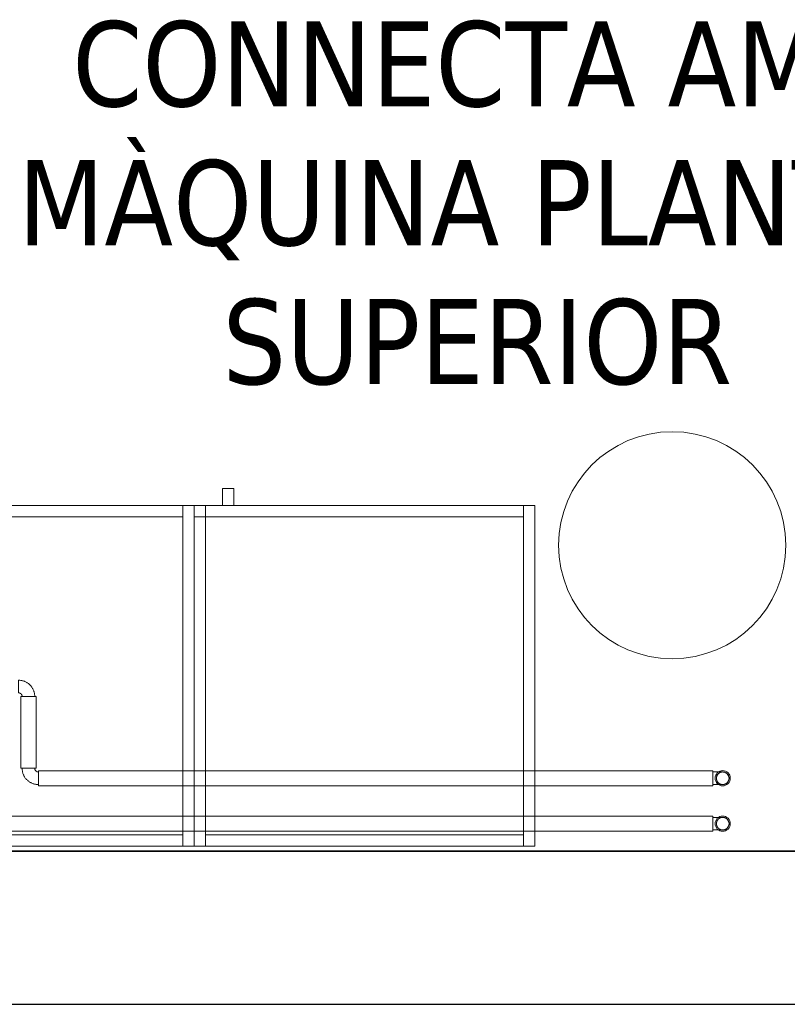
# Model space of a CAD drawing. Header units: metres. Extents: x 397.7 to 427.5, y 12.5 to 28.4.
# Tile 5 of 79: x 404.7 to 406, y 12.8 to 14.6. Entities that reach past the tile are written whole.
import ezdxf

# ---------------------------------------------------------------- set-up
doc = ezdxf.new("R2010")
doc.units = ezdxf.units.M
doc.layers.add('01_SUELOS', color=7, linetype='Continuous', lineweight=25, true_color=0x007f00)
for name, color, linetype, lineweight in [('02_MOBILIARIO', 7, 'Continuous', 18), ('A-COLS-____-MCUT', 7, 'Continuous', 18), ('A-COLS-____-OTLN', 7, 'Continuous', 18), ('A-DETL-____-MBND', 7, 'Continuous', 18), ('A-WALL-____-MCUT', 7, 'Continuous', 25), ('A-WALL-____-OTLN', 7, 'Continuous', 25), ('G-____-____-TEXT', 7, 'Continuous', 30), ('Mobiliario', 7, 'Continuous', 18), ('P-PIPE-____-OTLN', 7, 'Continuous', 18)]:
    doc.layers.add(name, color=color, linetype=linetype, lineweight=lineweight)
doc.styles.add('Tahoma_4', font='tahoma.ttf', dxfattribs={"height": 0.15})

# ---------------------------------------------------------------- blocks, each defined once
blk = doc.blocks.new('Family - Armai 60x60x60_P4-153860-07_CLI_AIGUA_P4')
at = {"layer": 'A-DETL-____-MBND', "color": 253, "true_color": 0xaaaaaa}
for p, q in [((0.05, 0.6), (0.05, 0.63)), ((0.05, 0.63), (0.07, 0.63)), ((0.05, 0.6), (0.05, 0.63)), ((0.07, 0.63), (0.05, 0.63)), ((0.07, 0.63), (0.07, 0.6)), ((0.07, 0.6), (0.07, 0.63)), ((0, 0.6), (0.6, 0.6)), ((0.6, 0.6), (0, 0.6)), ((0, 0), (0, 0.6)), ((0, 0.6), (0, 0)), ((0, 0.6), (0.02, 0.6)), ((0.02, 0.6), (0, 0.6)), ((0, 0), (0, 0.6)), ((0, 0.6), (0, 0)), ((0, 0.58), (0, 0.6)), ((0, 0.6), (0, 0.58)), ((0, 0.6), (0.02, 0.6)), ((0.02, 0.6), (0, 0.6)), ((0, 0.6), (0.6, 0.6)), ((0.6, 0.6), (0, 0.6)), ((0, 0), (0, 0.6)), ((0, 0.6), (0, 0)), ((0.02, 0.58), (0.02, 0.6)), ((0.02, 0.6), (0.58, 0.6)), ((0.02, 0.58), (0.02, 0.6)), ((0.58, 0.6), (0.02, 0.6)), ((0.02, 0.6), (0.02, 0)), ((0.02, 0), (0.02, 0.6)), ((0.02, 0.6), (0.02, 0.58)), ((0.02, 0.6), (0.02, 0.58)), ((0.07, 0.6), (0.05, 0.6)), ((0.05, 0.6), (0.07, 0.6)), ((0.58, 0.6), (0.6, 0.6)), ((0.6, 0.6), (0.58, 0.6)), ((0.58, 0), (0.58, 0.6)), ((0.58, 0.6), (0.58, 0)), ((0.58, 0.6), (0.58, 0.58)), ((0.58, 0.58), (0.58, 0.6)), ((0.6, 0.6), (0.6, 0)), ((0.6, 0), (0.6, 0.6)), ((0.6, 0.6), (0.6, 0)), ((0.6, 0), (0.6, 0.6)), ((0.6, 0.6), (0.6, 0)), ((0.6, 0), (0.6, 0.6)), ((0.02, 0.58), (0, 0.58)), ((0, 0.58), (0.02, 0.58)), ((0.58, 0.58), (0.02, 0.58)), ((0.02, 0.58), (0.58, 0.58)), ((0.02, 0), (0.02, 0.02)), ((0.02, 0.02), (0.58, 0.02)), ((0.02, 0), (0.02, 0.02)), ((0.58, 0.02), (0.02, 0.02)), ((0.58, 0.02), (0.58, 0)), ((0.58, 0), (0.58, 0.02)), ((0.6, 0), (0, 0)), ((0, 0), (0.6, 0)), ((0.02, 0), (0, 0)), ((0.02, 0), (0, 0)), ((0.6, 0), (0, 0)), ((0, 0), (0.6, 0)), ((0.58, 0), (0.02, 0)), ((0.02, 0), (0.58, 0)), ((0.6, 0), (0.58, 0)), ((0.6, 0), (0.58, 0))]:
    blk.add_line(p, q, dxfattribs=at)
blk = doc.blocks.new('Family - Armai 60x60x60_P4-153882-07_CLI_AIGUA_P4')
at = {"layer": '02_MOBILIARIO', "color": 253, "true_color": 0xaaaaaa}
for p, q in [((0, 0.6), (0.6, 0.6)), ((0.6, 0.6), (0, 0.6)), ((0, 0), (0, 0.6)), ((0, 0.6), (0, 0)), ((0.02, 0.6), (0, 0.6)), ((0, 0), (0, 0.6)), ((0, 0.6), (0, 0.58)), ((0, 0.6), (0.02, 0.6)), ((0.02, 0.6), (0.02, 0)), ((0.02, 0.6), (0.02, 0.58)), ((0.02, 0.58), (0.02, 0.6)), ((0.02, 0.6), (0.58, 0.6)), ((0.58, 0.58), (0.58, 0.6)), ((0.6, 0.6), (0.58, 0.6)), ((0.58, 0), (0.58, 0.6)), ((0.6, 0.6), (0.6, 0)), ((0.6, 0), (0.6, 0.6)), ((0.6, 0.6), (0.6, 0)), ((0.02, 0.58), (0, 0.58)), ((0.58, 0.58), (0.02, 0.58)), ((0.02, 0), (0.02, 0.02)), ((0.02, 0.02), (0.58, 0.02)), ((0.58, 0), (0.58, 0.02)), ((0.6, 0), (0, 0)), ((0, 0), (0.6, 0)), ((0.02, 0), (0, 0)), ((0.58, 0), (0.02, 0)), ((0.6, 0), (0.58, 0))]:
    blk.add_line(p, q, dxfattribs=at)
at = {"layer": 'Mobiliario', "color": 253, "true_color": 0xaaaaaa}
for p, q in [((0.02, 0.6), (0, 0.6)), ((0, 0.6), (0, 0)), ((0, 0.6), (0, 0.58)), ((0.02, 0.6), (0, 0.6)), ((0.02, 0), (0.02, 0.6)), ((0.02, 0.58), (0.02, 0.6)), ((0.58, 0.6), (0.02, 0.6)), ((0.02, 0.6), (0.02, 0.58)), ((0.58, 0.58), (0.58, 0.6)), ((0.6, 0.6), (0.58, 0.6)), ((0.58, 0.6), (0.58, 0)), ((0.6, 0), (0.6, 0.6)), ((0, 0.58), (0.02, 0.58)), ((0.02, 0.58), (0.58, 0.58)), ((0.58, 0.02), (0.02, 0.02)), ((0.02, 0.02), (0.02, 0)), ((0.58, 0), (0.58, 0.02)), ((0, 0), (0.02, 0)), ((0.02, 0), (0.58, 0)), ((0.58, 0), (0.6, 0))]:
    blk.add_line(p, q, dxfattribs=at)
blk = doc.blocks.new('Family - Armai 60x60x60_P4-154049-07_CLI_AIGUA_P4')
at = {"layer": '02_MOBILIARIO', "color": 253, "true_color": 0xaaaaaa}
for p, q in [((0, 0.6), (0, 0.58)), ((0, 0.6), (0.02, 0.6)), ((0.02, 0.6), (0, 0.6)), ((0, 0), (0, 0.6)), ((0, 0.6), (0.6, 0.6)), ((0.6, 0.6), (0, 0.6)), ((0, 0), (0, 0.6)), ((0, 0.6), (0, 0)), ((0.02, 0.58), (0.02, 0.6)), ((0.02, 0.6), (0.58, 0.6)), ((0.02, 0.6), (0.02, 0.58)), ((0.02, 0.6), (0.02, 0)), ((0.6, 0.6), (0.58, 0.6)), ((0.58, 0), (0.58, 0.6)), ((0.58, 0.58), (0.58, 0.6)), ((0.6, 0.6), (0.6, 0)), ((0.6, 0.6), (0.6, 0)), ((0.6, 0), (0.6, 0.6)), ((0.02, 0.58), (0, 0.58)), ((0.58, 0.58), (0.02, 0.58)), ((0.02, 0), (0.02, 0.02)), ((0.02, 0.02), (0.58, 0.02)), ((0.58, 0), (0.58, 0.02)), ((0.02, 0), (0, 0)), ((0.6, 0), (0, 0)), ((0, 0), (0.6, 0)), ((0.58, 0), (0.02, 0)), ((0.6, 0), (0.58, 0))]:
    blk.add_line(p, q, dxfattribs=at)
at = {"layer": 'Mobiliario', "color": 253, "true_color": 0xaaaaaa}
for p, q in [((0, 0.6), (0, 0.58)), ((0.02, 0.6), (0, 0.6)), ((0.02, 0.6), (0, 0.6)), ((0, 0.6), (0, 0)), ((0.58, 0.6), (0.02, 0.6)), ((0.02, 0.6), (0.02, 0.58)), ((0.02, 0.58), (0.02, 0.6)), ((0.02, 0), (0.02, 0.6)), ((0.6, 0.6), (0.58, 0.6)), ((0.58, 0.6), (0.58, 0)), ((0.58, 0.58), (0.58, 0.6)), ((0.6, 0), (0.6, 0.6)), ((0, 0.58), (0.02, 0.58)), ((0.02, 0.58), (0.58, 0.58)), ((0.58, 0.02), (0.02, 0.02)), ((0.02, 0.02), (0.02, 0)), ((0.58, 0), (0.58, 0.02)), ((0, 0), (0.02, 0)), ((0.02, 0), (0.58, 0)), ((0.58, 0), (0.6, 0))]:
    blk.add_line(p, q, dxfattribs=at)
blk = doc.blocks.new('Family - Armai 60x60x60_P4-154076-07_CLI_AIGUA_P4')
at = {"layer": 'A-DETL-____-MBND', "color": 253, "true_color": 0xaaaaaa}
for p, q in [((0.05, 0.6), (0.05, 0.63)), ((0.05, 0.63), (0.07, 0.63)), ((0.05, 0.6), (0.05, 0.63)), ((0.07, 0.63), (0.05, 0.63)), ((0.07, 0.63), (0.07, 0.6)), ((0.07, 0.6), (0.07, 0.63)), ((0, 0.6), (0.02, 0.6)), ((0.02, 0.6), (0, 0.6)), ((0, 0), (0, 0.6)), ((0, 0.6), (0, 0)), ((0, 0.58), (0, 0.6)), ((0, 0.6), (0, 0.58)), ((0, 0.6), (0.02, 0.6)), ((0.02, 0.6), (0, 0.6)), ((0, 0.6), (0.6, 0.6)), ((0.6, 0.6), (0, 0.6)), ((0, 0), (0, 0.6)), ((0, 0.6), (0, 0)), ((0, 0.6), (0.6, 0.6)), ((0.6, 0.6), (0, 0.6)), ((0, 0), (0, 0.6)), ((0, 0.6), (0, 0)), ((0.02, 0.6), (0.02, 0)), ((0.02, 0), (0.02, 0.6)), ((0.02, 0.6), (0.02, 0.58)), ((0.02, 0.6), (0.02, 0.58)), ((0.02, 0.58), (0.02, 0.6)), ((0.02, 0.6), (0.58, 0.6)), ((0.02, 0.58), (0.02, 0.6)), ((0.58, 0.6), (0.02, 0.6)), ((0.07, 0.6), (0.05, 0.6)), ((0.05, 0.6), (0.07, 0.6)), ((0.58, 0.6), (0.58, 0.58)), ((0.58, 0.58), (0.58, 0.6)), ((0.58, 0.6), (0.6, 0.6)), ((0.6, 0.6), (0.58, 0.6)), ((0.58, 0), (0.58, 0.6)), ((0.58, 0.6), (0.58, 0)), ((0.6, 0.6), (0.6, 0)), ((0.6, 0), (0.6, 0.6)), ((0.6, 0.6), (0.6, 0)), ((0.6, 0), (0.6, 0.6)), ((0.6, 0.6), (0.6, 0)), ((0.6, 0), (0.6, 0.6)), ((0.02, 0.58), (0, 0.58)), ((0, 0.58), (0.02, 0.58)), ((0.58, 0.58), (0.02, 0.58)), ((0.02, 0.58), (0.58, 0.58)), ((0.02, 0), (0.02, 0.02)), ((0.02, 0.02), (0.58, 0.02)), ((0.02, 0), (0.02, 0.02)), ((0.58, 0.02), (0.02, 0.02)), ((0.58, 0.02), (0.58, 0)), ((0.58, 0), (0.58, 0.02)), ((0.02, 0), (0, 0)), ((0.02, 0), (0, 0)), ((0.6, 0), (0, 0)), ((0, 0), (0.6, 0)), ((0.6, 0), (0, 0)), ((0, 0), (0.6, 0)), ((0.58, 0), (0.02, 0)), ((0.02, 0), (0.58, 0)), ((0.6, 0), (0.58, 0)), ((0.6, 0), (0.58, 0))]:
    blk.add_line(p, q, dxfattribs=at)
blk = doc.blocks.new('Family - Armai 60x60x60_P4-154172-07_CLI_AIGUA_P4')
at = {"layer": 'A-DETL-____-MBND', "color": 253, "true_color": 0xaaaaaa}
for p, q in [((0.05, 0.6), (0.05, 0.63)), ((0.05, 0.63), (0.07, 0.63)), ((0.05, 0.6), (0.05, 0.63)), ((0.07, 0.63), (0.05, 0.63)), ((0.07, 0.63), (0.07, 0.6)), ((0.07, 0.6), (0.07, 0.63)), ((0, 0.58), (0, 0.6)), ((0, 0.6), (0, 0.58)), ((0, 0.6), (0.02, 0.6)), ((0.02, 0.6), (0, 0.6)), ((0, 0.6), (0.6, 0.6)), ((0.6, 0.6), (0, 0.6)), ((0, 0), (0, 0.6)), ((0, 0.6), (0, 0)), ((0, 0.6), (0.02, 0.6)), ((0.02, 0.6), (0, 0.6)), ((0, 0), (0, 0.6)), ((0, 0.6), (0, 0)), ((0, 0.6), (0.6, 0.6)), ((0.6, 0.6), (0, 0.6)), ((0, 0), (0, 0.6)), ((0, 0.6), (0, 0)), ((0.02, 0.58), (0.02, 0.6)), ((0.02, 0.6), (0.58, 0.6)), ((0.02, 0.58), (0.02, 0.6)), ((0.58, 0.6), (0.02, 0.6)), ((0.02, 0.6), (0.02, 0.58)), ((0.02, 0.6), (0.02, 0.58)), ((0.02, 0.6), (0.02, 0)), ((0.02, 0), (0.02, 0.6)), ((0.07, 0.6), (0.05, 0.6)), ((0.05, 0.6), (0.07, 0.6)), ((0.58, 0.6), (0.58, 0.58)), ((0.58, 0.58), (0.58, 0.6)), ((0.58, 0.6), (0.6, 0.6)), ((0.6, 0.6), (0.58, 0.6)), ((0.58, 0), (0.58, 0.6)), ((0.58, 0.6), (0.58, 0)), ((0.6, 0.6), (0.6, 0)), ((0.6, 0), (0.6, 0.6)), ((0.6, 0.6), (0.6, 0)), ((0.6, 0), (0.6, 0.6)), ((0.6, 0.6), (0.6, 0)), ((0.6, 0), (0.6, 0.6)), ((0.02, 0.58), (0, 0.58)), ((0, 0.58), (0.02, 0.58)), ((0.58, 0.58), (0.02, 0.58)), ((0.02, 0.58), (0.58, 0.58)), ((0.02, 0), (0.02, 0.02)), ((0.02, 0.02), (0.58, 0.02)), ((0.02, 0), (0.02, 0.02)), ((0.58, 0.02), (0.02, 0.02)), ((0.58, 0.02), (0.58, 0)), ((0.58, 0), (0.58, 0.02)), ((0.6, 0), (0, 0)), ((0, 0), (0.6, 0)), ((0.02, 0), (0, 0)), ((0.02, 0), (0, 0)), ((0.6, 0), (0, 0)), ((0, 0), (0.6, 0)), ((0.58, 0), (0.02, 0)), ((0.02, 0), (0.58, 0)), ((0.6, 0), (0.58, 0)), ((0.6, 0), (0.58, 0))]:
    blk.add_line(p, q, dxfattribs=at)
blk = doc.blocks.new('Family - Mur P4-154190-07_CLI_AIGUA_P4')
at = {"layer": 'A-WALL-____-MCUT', "color": 253, "true_color": 0xaaaaaa}
for p, q in [((25.4717, 0.27), (0.0535, 0.27)), ((0, 0), (25.4157, 0))]:
    blk.add_line(p, q, dxfattribs=at)
at = {"layer": 'A-WALL-____-OTLN', "color": 253, "true_color": 0xaaaaaa}
for p, q in [((25.4717, 0.27), (0.0535, 0.27)), ((0, 0), (25.4157, 0))]:
    blk.add_line(p, q, dxfattribs=at)
at = {"layer": 'A-WALL-____-OTLN', "color": 253, "lineweight": 18, "true_color": 0xaaaaaa}
blk.add_line((0, 0), (25.4157, 0), dxfattribs=at)
blk = doc.blocks.new('Family - Pilar P4-154194-07_CLI_AIGUA_P4')
at = {"layer": 'A-COLS-____-MCUT', "color": 253, "true_color": 0xaaaaaa}
for start, end in [(360, 180), (180, 360)]:
    blk.add_arc((0.2, 0.2), 0.2, start, end, dxfattribs=at)
at = {"layer": 'A-COLS-____-OTLN', "color": 253, "true_color": 0xaaaaaa}
for start, end in [(360, 180), (180, 360)]:
    blk.add_arc((0.2, 0.2), 0.2, start, end, dxfattribs=at)
blk = doc.blocks.new('Family - Armai 60x60x60_P4-154280-07_CLI_AIGUA_P4')
at = {"layer": 'A-DETL-____-MBND', "color": 253, "true_color": 0xaaaaaa}
for p, q in [((0.05, 0.6), (0.05, 0.63)), ((0.05, 0.63), (0.07, 0.63)), ((0.05, 0.6), (0.05, 0.63)), ((0.07, 0.63), (0.05, 0.63)), ((0.07, 0.63), (0.07, 0.6)), ((0.07, 0.6), (0.07, 0.63)), ((0, 0.6), (0.6, 0.6)), ((0.6, 0.6), (0, 0.6)), ((0, 0), (0, 0.6)), ((0, 0.6), (0, 0)), ((0, 0.6), (0.02, 0.6)), ((0.02, 0.6), (0, 0.6)), ((0, 0), (0, 0.6)), ((0, 0.6), (0, 0)), ((0, 0.58), (0, 0.6)), ((0, 0.6), (0, 0.58)), ((0, 0.6), (0.02, 0.6)), ((0.02, 0.6), (0, 0.6)), ((0, 0.6), (0.6, 0.6)), ((0.6, 0.6), (0, 0.6)), ((0, 0), (0, 0.6)), ((0, 0.6), (0, 0)), ((0.02, 0.6), (0.02, 0)), ((0.02, 0), (0.02, 0.6)), ((0.02, 0.6), (0.02, 0.58)), ((0.02, 0.6), (0.02, 0.58)), ((0.02, 0.58), (0.02, 0.6)), ((0.02, 0.6), (0.58, 0.6)), ((0.02, 0.58), (0.02, 0.6)), ((0.58, 0.6), (0.02, 0.6)), ((0.07, 0.6), (0.05, 0.6)), ((0.05, 0.6), (0.07, 0.6)), ((0.58, 0.6), (0.6, 0.6)), ((0.6, 0.6), (0.58, 0.6)), ((0.58, 0), (0.58, 0.6)), ((0.58, 0.6), (0.58, 0)), ((0.58, 0.6), (0.58, 0.58)), ((0.58, 0.58), (0.58, 0.6)), ((0.6, 0.6), (0.6, 0)), ((0.6, 0), (0.6, 0.6)), ((0.6, 0.6), (0.6, 0)), ((0.6, 0), (0.6, 0.6)), ((0.6, 0.6), (0.6, 0)), ((0.6, 0), (0.6, 0.6)), ((0.02, 0.58), (0, 0.58)), ((0, 0.58), (0.02, 0.58)), ((0.58, 0.58), (0.02, 0.58)), ((0.02, 0.58), (0.58, 0.58)), ((0.02, 0), (0.02, 0.02)), ((0.02, 0.02), (0.58, 0.02)), ((0.02, 0), (0.02, 0.02)), ((0.58, 0.02), (0.02, 0.02)), ((0.58, 0.02), (0.58, 0)), ((0.58, 0), (0.58, 0.02)), ((0.6, 0), (0, 0)), ((0, 0), (0.6, 0)), ((0.02, 0), (0, 0)), ((0.02, 0), (0, 0)), ((0.6, 0), (0, 0)), ((0, 0), (0.6, 0)), ((0.58, 0), (0.02, 0)), ((0.02, 0), (0.58, 0)), ((0.6, 0), (0.58, 0)), ((0.6, 0), (0.58, 0))]:
    blk.add_line(p, q, dxfattribs=at)
blk = doc.blocks.new('Family - LONDR55-XX_ZZ-ARQ-CAA-M3D-Londres55-154484-07_CLI_AIGUA_P4')
at = {"layer": '01_SUELOS', "color": 9, "true_color": 0xaad4aa}
for p, q in [((0, 0), (25.4182, 0)), ((25.4182, 0), (0, 0))]:
    blk.add_line(p, q, dxfattribs=at)
blk = doc.blocks.new('LONDR55-XX_ZZ-ARQ-CAA-M3D-Londres55_ifc-1-07_CLI_AIGUA_P4')
at = {"layer": '01_SUELOS', "color": 253, "lineweight": 18, "true_color": 0xaaaaaa}
blk.add_blockref('Family - LONDR55-XX_ZZ-ARQ-CAA-M3D-Londres55-154484-07_CLI_AIGUA_P4', (398.2952, 13.1106), dxfattribs=at)
at = {"layer": '02_MOBILIARIO', "color": 253, "lineweight": 18, "true_color": 0xaaaaaa}
for name, p in [('Family - Armai 60x60x60_P4-154076-07_CLI_AIGUA_P4', (404.3953, 13.1195)), ('Family - Armai 60x60x60_P4-154172-07_CLI_AIGUA_P4', (404.3953, 13.1195)), ('Family - Armai 60x60x60_P4-153860-07_CLI_AIGUA_P4', (404.9953, 13.1195)), ('Family - Armai 60x60x60_P4-154280-07_CLI_AIGUA_P4', (404.9953, 13.1195)), ('Family - Armai 60x60x60_P4-154049-07_CLI_AIGUA_P4', (404.3953, 13.1195)), ('Family - Armai 60x60x60_P4-153882-07_CLI_AIGUA_P4', (404.9953, 13.1195))]:
    blk.add_blockref(name, p, dxfattribs=at)
at = {"layer": 'A-COLS-____-OTLN', "color": 253, "lineweight": 18, "true_color": 0xaaaaaa}
blk.add_blockref('Family - Pilar P4-154194-07_CLI_AIGUA_P4', (405.637, 13.4495), dxfattribs=at)
at = {"layer": 'A-WALL-____-OTLN', "color": 253, "lineweight": 18, "true_color": 0xaaaaaa}
blk.add_blockref('Family - Mur P4-154190-07_CLI_AIGUA_P4', (398.2417, 12.8406), dxfattribs=at)
blk = doc.blocks.new('M_Codo - Genérico - Estándar-V5-07_CLI_AIGUA_P4')
at = {"layer": 'P-PIPE-____-OTLN', "color": 175, "true_color": 0x5046b4}
for p, q in [((0.0111, 0.0175), (-0.0111, 0.0175)), ((0.0111, 0.0175), (-0.0111, 0.0175)), ((-0.0175, 0.0111), (-0.0175, -0.0111)), ((-0.0175, 0.0111), (-0.0175, -0.0111))]:
    blk.add_line(p, q, dxfattribs=at)
at = {"layer": 'P-PIPE-____-OTLN', "color": 175, "true_color": 0x5046b4, "flags": 128}
for points in [[(-0.0111, 0.0175), (-0.0111, 0.0172), (-0.0111, 0.017), (-0.0112, 0.0167), (-0.0112, 0.0165), (-0.0112, 0.0162), (-0.0113, 0.016), (-0.0114, 0.0157), (-0.0114, 0.0155), (-0.0115, 0.0152), (-0.0116, 0.015), (-0.0117, 0.0148), (-0.0118, 0.0145), (-0.012, 0.0143), (-0.0121, 0.0141), (-0.0122, 0.0139), (-0.0124, 0.0137), (-0.0125, 0.0135), (-0.0127, 0.0133), (-0.0129, 0.0131), (-0.013, 0.0129), (-0.0132, 0.0127), (-0.0134, 0.0126), (-0.0136, 0.0124), (-0.0138, 0.0123), (-0.014, 0.0121), (-0.0142, 0.012), (-0.0145, 0.0119), (-0.0147, 0.0117), (-0.0149, 0.0116), (-0.0152, 0.0115), (-0.0154, 0.0115), (-0.0156, 0.0114), (-0.0159, 0.0113), (-0.0161, 0.0113), (-0.0164, 0.0112), (-0.0166, 0.0112), (-0.0169, 0.0111), (-0.0171, 0.0111), (-0.0174, 0.0111), (-0.0175, 0.0111)], [(-0.0175, -0.0111), (-0.0163, -0.0111), (-0.0152, -0.011), (-0.014, -0.0109), (-0.0129, -0.0107), (-0.0118, -0.0105), (-0.0107, -0.0103), (-0.0096, -0.01), (-0.0085, -0.0097), (-0.0074, -0.0093), (-0.0063, -0.0089), (-0.0053, -0.0084), (-0.0043, -0.0079), (-0.0033, -0.0073), (-0.0023, -0.0067), (-0.0013, -0.0061), (-0.0004, -0.0055), (0.0005, -0.0048), (0.0014, -0.004), (0.0022, -0.0032), (0.003, -0.0024), (0.0038, -0.0016), (0.0046, -0.0007), (0.0053, 0.0002), (0.0059, 0.0011), (0.0066, 0.002), (0.0072, 0.003), (0.0077, 0.004), (0.0083, 0.005), (0.0087, 0.0061), (0.0092, 0.0071), (0.0096, 0.0082), (0.0099, 0.0093), (0.0102, 0.0104), (0.0105, 0.0115), (0.0107, 0.0126), (0.0109, 0.0137), (0.011, 0.0149), (0.0111, 0.016), (0.0111, 0.0172), (0.0111, 0.0175)]]:
    blk.add_lwpolyline(points, dxfattribs=at)
blk = doc.blocks.new('M_Codo - Genérico - Estándar-V6-07_CLI_AIGUA_P4')
at = {"layer": 'P-PIPE-____-OTLN', "color": 175, "true_color": 0x5046b4}
for p, q in [((405.9085, 13.25), (405.9085, 13.2389)), ((405.9085, 13.2389), (405.9085, 13.2278))]:
    blk.add_line(p, q, dxfattribs=at)
at = {"layer": 'P-PIPE-____-OTLN', "color": 175, "true_color": 0x5046b4, "flags": 128}
for points in [[(405.9085, 13.25), (405.9092, 13.25), (405.9099, 13.25), (405.9106, 13.25), (405.9113, 13.25), (405.9119, 13.25), (405.9126, 13.25), (405.9133, 13.25), (405.914, 13.25), (405.9146, 13.25), (405.9153, 13.25), (405.9159, 13.25), (405.9165, 13.25), (405.9172, 13.25), (405.9178, 13.25), (405.9183, 13.25), (405.9189, 13.25), (405.9195, 13.25), (405.92, 13.25), (405.9205, 13.25), (405.921, 13.25), (405.9215, 13.25), (405.9219, 13.25), (405.9224, 13.25), (405.9228, 13.25), (405.9232, 13.25), (405.9235, 13.25), (405.9239, 13.25), (405.9242, 13.25), (405.9245, 13.25), (405.9248, 13.25), (405.925, 13.25), (405.9252, 13.25), (405.9254, 13.25), (405.9256, 13.25), (405.9257, 13.25), (405.9258, 13.25), (405.9259, 13.25), (405.9259, 13.25), (405.9259, 13.25)], [(405.9148, 13.2389), (405.9148, 13.2393), (405.9149, 13.2398), (405.9149, 13.2402), (405.915, 13.2407), (405.915, 13.2411), (405.9151, 13.2415), (405.9153, 13.242), (405.9154, 13.2424), (405.9155, 13.2428), (405.9157, 13.2432), (405.9159, 13.2436), (405.9161, 13.244), (405.9163, 13.2444), (405.9165, 13.2448), (405.9168, 13.2452), (405.917, 13.2455), (405.9173, 13.2459), (405.9176, 13.2462), (405.9179, 13.2465), (405.9182, 13.2469), (405.9185, 13.2472), (405.9189, 13.2475), (405.9192, 13.2477), (405.9196, 13.248), (405.9199, 13.2482), (405.9203, 13.2485), (405.9207, 13.2487), (405.9211, 13.2489), (405.9215, 13.2491), (405.9219, 13.2492), (405.9223, 13.2494), (405.9228, 13.2495), (405.9232, 13.2497), (405.9236, 13.2498), (405.924, 13.2498), (405.9245, 13.2499), (405.9249, 13.25), (405.9254, 13.25), (405.9258, 13.25), (405.9259, 13.25)], [(405.9259, 13.2278), (405.9255, 13.2278), (405.925, 13.2278), (405.9246, 13.2279), (405.9242, 13.2279), (405.9237, 13.228), (405.9233, 13.2281), (405.9229, 13.2282), (405.9224, 13.2283), (405.922, 13.2285), (405.9216, 13.2287), (405.9212, 13.2288), (405.9208, 13.229), (405.9204, 13.2292), (405.92, 13.2295), (405.9197, 13.2297), (405.9193, 13.23), (405.9189, 13.2302), (405.9186, 13.2305), (405.9183, 13.2308), (405.918, 13.2311), (405.9177, 13.2315), (405.9174, 13.2318), (405.9171, 13.2322), (405.9168, 13.2325), (405.9166, 13.2329), (405.9164, 13.2333), (405.9161, 13.2337), (405.9159, 13.234), (405.9157, 13.2345), (405.9156, 13.2349), (405.9154, 13.2353), (405.9153, 13.2357), (405.9152, 13.2361), (405.9151, 13.2366), (405.915, 13.237), (405.9149, 13.2374), (405.9149, 13.2379), (405.9148, 13.2383), (405.9148, 13.2388), (405.9148, 13.2389)], [(405.9259, 13.25), (405.9264, 13.25), (405.9268, 13.25), (405.9273, 13.2499), (405.9277, 13.2499), (405.9281, 13.2498), (405.9286, 13.2497), (405.929, 13.2496), (405.9294, 13.2494), (405.9299, 13.2493), (405.9303, 13.2491), (405.9307, 13.2489), (405.9311, 13.2487), (405.9315, 13.2485), (405.9318, 13.2483), (405.9322, 13.2481), (405.9326, 13.2478), (405.9329, 13.2475), (405.9333, 13.2472), (405.9336, 13.2469), (405.9339, 13.2466), (405.9342, 13.2463), (405.9345, 13.246), (405.9348, 13.2456), (405.935, 13.2453), (405.9353, 13.2449), (405.9355, 13.2445), (405.9357, 13.2441), (405.9359, 13.2437), (405.9361, 13.2433), (405.9363, 13.2429), (405.9364, 13.2425), (405.9366, 13.2421), (405.9367, 13.2416), (405.9368, 13.2412), (405.9369, 13.2408), (405.937, 13.2403), (405.937, 13.2399), (405.937, 13.2395), (405.937, 13.239), (405.937, 13.2389)], [(405.937, 13.2389), (405.937, 13.2384), (405.937, 13.238), (405.937, 13.2376), (405.9369, 13.2371), (405.9368, 13.2367), (405.9367, 13.2362), (405.9366, 13.2358), (405.9365, 13.2354), (405.9363, 13.235), (405.9362, 13.2346), (405.936, 13.2342), (405.9358, 13.2338), (405.9356, 13.2334), (405.9354, 13.233), (405.9351, 13.2326), (405.9349, 13.2323), (405.9346, 13.2319), (405.9343, 13.2316), (405.934, 13.2312), (405.9337, 13.2309), (405.9334, 13.2306), (405.933, 13.2303), (405.9327, 13.23), (405.9323, 13.2298), (405.9319, 13.2295), (405.9316, 13.2293), (405.9312, 13.2291), (405.9308, 13.2289), (405.9304, 13.2287), (405.93, 13.2285), (405.9295, 13.2284), (405.9291, 13.2282), (405.9287, 13.2281), (405.9283, 13.228), (405.9278, 13.2279), (405.9274, 13.2279), (405.9269, 13.2278), (405.9265, 13.2278), (405.9261, 13.2278), (405.9259, 13.2278)], [(405.9259, 13.2278), (405.9259, 13.2278), (405.9259, 13.2278), (405.9258, 13.2278), (405.9257, 13.2278), (405.9256, 13.2278), (405.9254, 13.2278), (405.9253, 13.2278), (405.9251, 13.2278), (405.9248, 13.2278), (405.9246, 13.2278), (405.9243, 13.2278), (405.924, 13.2278), (405.9236, 13.2278), (405.9233, 13.2278), (405.9229, 13.2278), (405.9225, 13.2278), (405.9221, 13.2278), (405.9216, 13.2278), (405.9211, 13.2278), (405.9206, 13.2278), (405.9201, 13.2278), (405.9196, 13.2278), (405.9191, 13.2278), (405.9185, 13.2278), (405.9179, 13.2278), (405.9173, 13.2278), (405.9167, 13.2278), (405.9161, 13.2278), (405.9154, 13.2278), (405.9148, 13.2278), (405.9141, 13.2278), (405.9135, 13.2278), (405.9128, 13.2278), (405.9121, 13.2278), (405.9114, 13.2278), (405.9108, 13.2278), (405.9101, 13.2278), (405.9094, 13.2278), (405.9087, 13.2278), (405.9085, 13.2278)]]:
    blk.add_lwpolyline(points, dxfattribs=at)
at = {"layer": 'P-PIPE-____-OTLN', "color": 175, "true_color": 0x5046b4}
for start, end in [(0, 180), (180, 0)]:
    blk.add_arc((405.9259, 13.2389), 0.0111, start, end, dxfattribs=at)
blk = doc.blocks.new('M_Codo - Genérico - Estándar-V7-07_CLI_AIGUA_P4')
at = {"layer": 'P-PIPE-____-OTLN', "color": 145, "true_color": 0x527ca5}
for p, q in [((405.9085, 13.17), (405.9085, 13.1589)), ((405.9085, 13.1589), (405.9085, 13.1478))]:
    blk.add_line(p, q, dxfattribs=at)
at = {"layer": 'P-PIPE-____-OTLN', "color": 145, "true_color": 0x527ca5, "flags": 128}
for points in [[(405.9085, 13.17), (405.9092, 13.17), (405.9099, 13.17), (405.9106, 13.17), (405.9113, 13.17), (405.9119, 13.17), (405.9126, 13.17), (405.9133, 13.17), (405.914, 13.17), (405.9146, 13.17), (405.9153, 13.17), (405.9159, 13.17), (405.9165, 13.17), (405.9172, 13.17), (405.9178, 13.17), (405.9183, 13.17), (405.9189, 13.17), (405.9195, 13.17), (405.92, 13.17), (405.9205, 13.17), (405.921, 13.17), (405.9215, 13.17), (405.9219, 13.17), (405.9224, 13.17), (405.9228, 13.17), (405.9232, 13.17), (405.9235, 13.17), (405.9239, 13.17), (405.9242, 13.17), (405.9245, 13.17), (405.9248, 13.17), (405.925, 13.17), (405.9252, 13.17), (405.9254, 13.17), (405.9256, 13.17), (405.9257, 13.17), (405.9258, 13.17), (405.9259, 13.17), (405.9259, 13.17), (405.9259, 13.17)], [(405.9148, 13.1589), (405.9148, 13.1593), (405.9149, 13.1598), (405.9149, 13.1602), (405.915, 13.1607), (405.915, 13.1611), (405.9151, 13.1615), (405.9153, 13.162), (405.9154, 13.1624), (405.9155, 13.1628), (405.9157, 13.1632), (405.9159, 13.1636), (405.9161, 13.164), (405.9163, 13.1644), (405.9165, 13.1648), (405.9168, 13.1652), (405.917, 13.1655), (405.9173, 13.1659), (405.9176, 13.1662), (405.9179, 13.1665), (405.9182, 13.1669), (405.9185, 13.1672), (405.9189, 13.1675), (405.9192, 13.1677), (405.9196, 13.168), (405.9199, 13.1682), (405.9203, 13.1685), (405.9207, 13.1687), (405.9211, 13.1689), (405.9215, 13.1691), (405.9219, 13.1692), (405.9223, 13.1694), (405.9228, 13.1695), (405.9232, 13.1697), (405.9236, 13.1698), (405.924, 13.1698), (405.9245, 13.1699), (405.9249, 13.17), (405.9254, 13.17), (405.9258, 13.17), (405.9259, 13.17)], [(405.9259, 13.17), (405.9264, 13.17), (405.9268, 13.17), (405.9273, 13.1699), (405.9277, 13.1699), (405.9281, 13.1698), (405.9286, 13.1697), (405.929, 13.1696), (405.9294, 13.1694), (405.9299, 13.1693), (405.9303, 13.1691), (405.9307, 13.1689), (405.9311, 13.1687), (405.9315, 13.1685), (405.9318, 13.1683), (405.9322, 13.1681), (405.9326, 13.1678), (405.9329, 13.1675), (405.9333, 13.1672), (405.9336, 13.1669), (405.9339, 13.1666), (405.9342, 13.1663), (405.9345, 13.166), (405.9348, 13.1656), (405.935, 13.1653), (405.9353, 13.1649), (405.9355, 13.1645), (405.9357, 13.1641), (405.9359, 13.1637), (405.9361, 13.1633), (405.9363, 13.1629), (405.9364, 13.1625), (405.9366, 13.1621), (405.9367, 13.1616), (405.9368, 13.1612), (405.9369, 13.1608), (405.937, 13.1603), (405.937, 13.1599), (405.937, 13.1595), (405.937, 13.159), (405.937, 13.1589)], [(405.9259, 13.1478), (405.9255, 13.1478), (405.925, 13.1478), (405.9246, 13.1479), (405.9242, 13.1479), (405.9237, 13.148), (405.9233, 13.1481), (405.9229, 13.1482), (405.9224, 13.1483), (405.922, 13.1485), (405.9216, 13.1487), (405.9212, 13.1488), (405.9208, 13.149), (405.9204, 13.1492), (405.92, 13.1495), (405.9197, 13.1497), (405.9193, 13.15), (405.9189, 13.1502), (405.9186, 13.1505), (405.9183, 13.1508), (405.918, 13.1511), (405.9177, 13.1515), (405.9174, 13.1518), (405.9171, 13.1522), (405.9168, 13.1525), (405.9166, 13.1529), (405.9164, 13.1533), (405.9161, 13.1537), (405.9159, 13.154), (405.9157, 13.1545), (405.9156, 13.1549), (405.9154, 13.1553), (405.9153, 13.1557), (405.9152, 13.1561), (405.9151, 13.1566), (405.915, 13.157), (405.9149, 13.1574), (405.9149, 13.1579), (405.9148, 13.1583), (405.9148, 13.1588), (405.9148, 13.1589)], [(405.937, 13.1589), (405.937, 13.1584), (405.937, 13.158), (405.937, 13.1576), (405.9369, 13.1571), (405.9368, 13.1567), (405.9367, 13.1562), (405.9366, 13.1558), (405.9365, 13.1554), (405.9363, 13.155), (405.9362, 13.1546), (405.936, 13.1542), (405.9358, 13.1538), (405.9356, 13.1534), (405.9354, 13.153), (405.9351, 13.1526), (405.9349, 13.1523), (405.9346, 13.1519), (405.9343, 13.1516), (405.934, 13.1512), (405.9337, 13.1509), (405.9334, 13.1506), (405.933, 13.1503), (405.9327, 13.15), (405.9323, 13.1498), (405.9319, 13.1495), (405.9316, 13.1493), (405.9312, 13.1491), (405.9308, 13.1489), (405.9304, 13.1487), (405.93, 13.1485), (405.9295, 13.1484), (405.9291, 13.1482), (405.9287, 13.1481), (405.9283, 13.148), (405.9278, 13.1479), (405.9274, 13.1479), (405.9269, 13.1478), (405.9265, 13.1478), (405.9261, 13.1478), (405.9259, 13.1478)], [(405.9259, 13.1478), (405.9259, 13.1478), (405.9259, 13.1478), (405.9258, 13.1478), (405.9257, 13.1478), (405.9256, 13.1478), (405.9254, 13.1478), (405.9253, 13.1478), (405.9251, 13.1478), (405.9248, 13.1478), (405.9246, 13.1478), (405.9243, 13.1478), (405.924, 13.1478), (405.9236, 13.1478), (405.9233, 13.1478), (405.9229, 13.1478), (405.9225, 13.1478), (405.9221, 13.1478), (405.9216, 13.1478), (405.9211, 13.1478), (405.9206, 13.1478), (405.9201, 13.1478), (405.9196, 13.1478), (405.9191, 13.1478), (405.9185, 13.1478), (405.9179, 13.1478), (405.9173, 13.1478), (405.9167, 13.1478), (405.9161, 13.1478), (405.9154, 13.1478), (405.9148, 13.1478), (405.9141, 13.1478), (405.9135, 13.1478), (405.9128, 13.1478), (405.9121, 13.1478), (405.9114, 13.1478), (405.9108, 13.1478), (405.9101, 13.1478), (405.9094, 13.1478), (405.9087, 13.1478), (405.9085, 13.1478)]]:
    blk.add_lwpolyline(points, dxfattribs=at)
at = {"layer": 'P-PIPE-____-OTLN', "color": 145, "true_color": 0x527ca5}
for start, end in [(0, 180), (180, 0)]:
    blk.add_arc((405.9259, 13.1589), 0.0111, start, end, dxfattribs=at)

msp = doc.modelspace()

# ---------------------------------------------------------------- linework, layer by layer
at = {"layer": 'P-PIPE-____-OTLN', "color": 175, "true_color": 0x5046b4}
for p, q in [((404.6902, 13.383), (404.6902, 13.2564)), ((404.7169, 13.383), (404.6902, 13.383)), ((404.7169, 13.2564), (404.7169, 13.383)), ((404.6902, 13.2564), (404.7169, 13.2564)), ((405.9085, 13.2522), (404.721, 13.2522)), ((404.721, 13.2522), (404.721, 13.2255)), ((405.9085, 13.2255), (405.9085, 13.2522)), ((404.721, 13.2255), (405.9085, 13.2255))]:
    msp.add_line(p, q, dxfattribs=at)
at = {"layer": 'P-PIPE-____-OTLN', "color": 145, "true_color": 0x527ca5}
for p, q in [((405.9085, 13.1722), (404.6394, 13.1722)), ((405.9085, 13.1455), (405.9085, 13.1722)), ((404.6394, 13.1455), (405.9085, 13.1455))]:
    msp.add_line(p, q, dxfattribs=at)
for centre, start, end in [((405.9259, 13.2389), 0, 180), ((405.9259, 13.2389), 180, 0), ((405.9259, 13.1589), 0, 180), ((405.9259, 13.1589), 180, 0)]:
    msp.add_arc(centre, 0.0134, start, end, dxfattribs=at)

# ---------------------------------------------------------------- block references
at = {"lineweight": 5}
msp.add_blockref('LONDR55-XX_ZZ-ARQ-CAA-M3D-Londres55_ifc-1-07_CLI_AIGUA_P4', (0, 0), dxfattribs=at)
at = {"layer": 'P-PIPE-____-OTLN', "color": 175, "true_color": 0x5046b4}
for p, rotation in [((404.7035, 13.4005), 90), ((404.7035, 13.2389), 270)]:
    msp.add_blockref('M_Codo - Genérico - Estándar-V5-07_CLI_AIGUA_P4', p, dxfattribs=dict(at, rotation=rotation))
msp.add_blockref('M_Codo - Genérico - Estándar-V6-07_CLI_AIGUA_P4', (0, 0), dxfattribs=at)
at = {"layer": 'P-PIPE-____-OTLN', "color": 145, "true_color": 0x527ca5}
msp.add_blockref('M_Codo - Genérico - Estándar-V7-07_CLI_AIGUA_P4', (0, 0), dxfattribs=at)

# ---------------------------------------------------------------- texts
at = {"layer": 'G-____-____-TEXT', "char_height": 0.15, "attachment_point": 1, "style": 'Tahoma_4'}
for s, insert, width in [('CONNECTA AMB ', (404.7805, 14.5728), 1.859915), ('MÀQUINA PLANTA ', (404.6845, 14.328), 2.088396), ('SUPERIOR', (405.045, 14.0833), 1.138396)]:
    msp.add_mtext(s, dxfattribs=dict(at, insert=insert, width=width))

doc.saveas('drawing.dxf')
